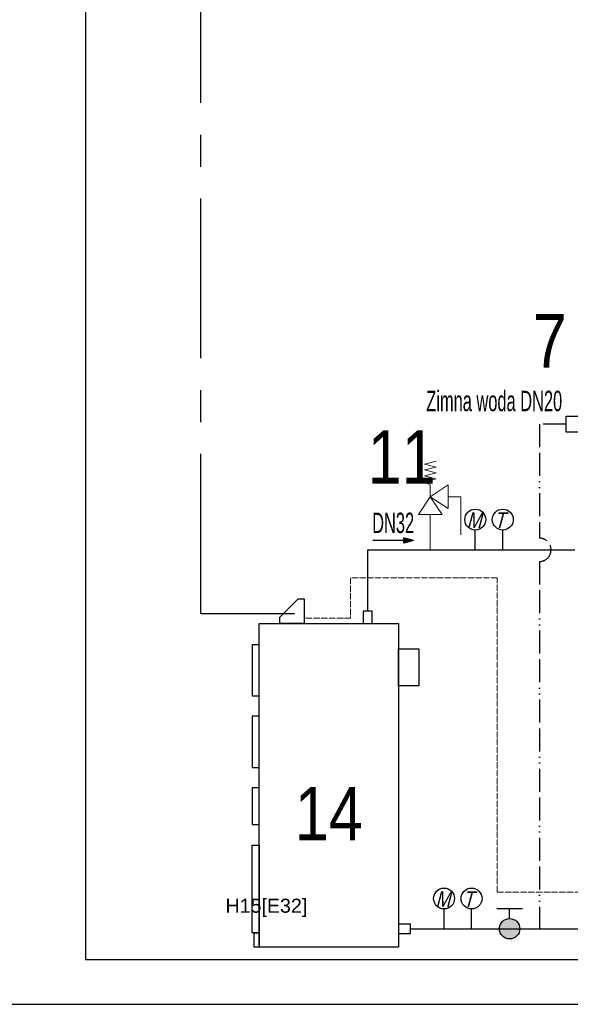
# Model space of a CAD drawing. Header units: millimetres. Extents: x 50532 to 99257, y 49161 to 61325.
# Tile 30 of 95: x 74282 to 75144, y 49161 to 50703. Entities that reach past the tile are written whole.
import ezdxf
from ezdxf.lldxf.tags import DXFTag

# ---------------------------------------------------------------- set-up
doc = ezdxf.new("R2010")
doc.units = ezdxf.units.MM
for name, pattern in [('ACAD_ISO03W100', [30, 12, -18]), ('ACAD_ISO04W100', [30, 24, -3, 0, -3]), ('ACAD_ISO13W100', [36, 12, -3, 12, -3, 0, -3, 0, -3]), ('CENTER', [2, 1.25, -0.25, 0.25, -0.25]), ('PHANTOM', [2.5, 1.25, -0.25, 0.25, -0.25, 0.25, -0.25])]:
    doc.linetypes.add(name, pattern=pattern)
for name, color, linetype, lineweight in [('-02 powrót', 5, 'ACAD_ISO03W100', 30), ('CALDAIA', 200, 'Continuous', 30), ('COLLEGAMENTI ELETTRICI', 3, 'Continuous', 30), ('IS_KT_OPIS', 100, 'Continuous', 15), ('NORM', 7, 'Continuous', 20)]:
    doc.layers.add(name, color=color, linetype=linetype, lineweight=lineweight)
doc.layers.add('eBUS', color=82, linetype='PHANTOM')
doc.layers.add('TABELKA', color=7, linetype='Continuous')
doc.layers.add('IS_Powrót', color=5, linetype='DASH', lineweight=30, true_color=0x0000ff)
doc.layers.add('IS_Zasilanie', color=1, linetype='SOLID', lineweight=30, true_color=0xff0000)
doc.styles.add('_S50', font='GOTHIC.TTF', dxfattribs={"width": 0.7, "height": 100})
doc.styles.add('ARIAL', font='ARIALN.TTF')
doc.styles.add('CP_TXTCON_IT', font='arial.ttf', dxfattribs={"width": 0.8, "oblique": 10})
doc.styles.get("Standard").update_dxf_attribs({"font": 'GOTHIC.TTF'})
tags = doc.linetypes.add('DASH', pattern=[15, 10, -5]).pattern_tags.tags
tags[6:7] = [DXFTag(74, 4), DXFTag(75, 0), DXFTag(340, '0'), DXFTag(46, 0.0), DXFTag(50, 0.0), DXFTag(44, 0.0), DXFTag(45, 0.0)]
tags[4:5] = [DXFTag(74, 4), DXFTag(75, 0), DXFTag(340, '0'), DXFTag(46, 0.0), DXFTag(50, 0.0), DXFTag(44, 0.0), DXFTag(45, 0.0)]
tags = doc.linetypes.add('SOLID', pattern=[10, 10, 0]).pattern_tags.tags
tags[6:7] = [DXFTag(74, 4), DXFTag(75, 0), DXFTag(340, '0'), DXFTag(46, 0.0), DXFTag(50, 0.0), DXFTag(44, 0.0), DXFTag(45, 0.0)]
tags[4:5] = [DXFTag(74, 4), DXFTag(75, 0), DXFTag(340, '0'), DXFTag(46, 0.0), DXFTag(50, 0.0), DXFTag(44, 0.0), DXFTag(45, 0.0)]

# ---------------------------------------------------------------- blocks, each defined once
blk = doc.blocks.new('A$C285804FF')
blk.add_line((0, 0), (0, 12.1))
blk.add_circle((0, 18.5), 6.4)
at = {"style": 'CP_TXTCON_IT', "oblique": 15, "width": 0.8}
blk.add_text('M', height=9.6, dxfattribs=at).set_placement((-5.27, 13.33))
blk = doc.blocks.new('A$C22B02D97')
blk.add_line((0, 0), (0, 12.1))
blk.add_circle((0, 18.5), 6.4)
at = {"style": 'CP_TXTCON_IT', "oblique": 15, "width": 0.8}
blk.add_text('T', height=9.6, dxfattribs=at).set_placement((-5.27, 13.33))
blk = doc.blocks.new('A$C38E95888')
blk.add_hatch(color=256).paths.add_polyline_path([(3.84, 0, 1), (-3.84, 0, 1)])
for p, q in [((7.68, 4.8), (7.68, -4.8)), ((3.84, 0), (7.68, 0))]:
    blk.add_line(p, q)
blk.add_circle((0, 0), 3.84)
blk = doc.blocks.new('A$C78C94660')
h = blk.add_hatch(color=256)
h.dxf.hatch_style = 1
h.paths.add_polyline_path([(0, -1.29), (0, 1.29), (-4.83, 0)])
for p, q in [((-4.83, 0), (0, 1.29)), ((-4.83, 0), (0, -1.29)), ((0, 1.29), (0, -1.29)), ((0, 0), (15, 0))]:
    blk.add_line(p, q)
blk = doc.blocks.new('15')
at = {"layer": 'CALDAIA', "color": 0, "lineweight": 13, "insert": (22278.3, 2404.48), "char_height": 5.5, "attachment_point": 1}
blk.add_mtext_dynamic_manual_height_columns('{\\fArial|b0|i0|c0|p34;H15[E32]}', width=34.5666, gutter_width=12.5, heights=[0], dxfattribs=at)

msp = doc.modelspace()

# ---------------------------------------------------------------- linework, layer by layer
at = {"layer": '-02 powrót', "color": 4, "linetype": 'ACAD_ISO13W100', "ltscale": 3}
for points in [[(75137.1, 50069.5), (75095.2, 50069.5), (75095.2, 49891)], [(75095.2, 49854.4), (75095.2, 49279.1)]]:
    msp.add_lwpolyline(points, dxfattribs=at)
msp.add_arc((75095.2, 49872.7), 18.3, 270, 90, dxfattribs=at)
for points in [[(75162.3, 50056.9), (75137.1, 50056.9), (75137.1, 50082.1), (75162.3, 50082.1)], [(74833.8, 49757.5), (74833.8, 49776.7), (74819.4, 49776.7), (74819.4, 49757.5)], [(74657, 49757.5), (74874.6, 49757.5), (74874.6, 49250.3), (74657, 49250.3)], [(74645.8, 49643.9), (74657, 49643.9), (74657, 49723.9), (74645.8, 49723.9)], [(74874.6, 49717.5), (74906.6, 49717.5), (74906.6, 49659.9), (74874.6, 49659.9)], [(74645.8, 49531.9), (74657, 49531.9), (74657, 49611.9), (74645.8, 49611.9)], [(74645.8, 49442.3), (74657, 49442.3), (74657, 49499.9), (74645.8, 49499.9)], [(74645.8, 49410.3), (74657, 49410.3), (74657, 49272.7), (74645.8, 49272.7)], [(74874.6, 49271.9), (74893.8, 49271.9), (74893.8, 49286.3), (74874.6, 49286.3)], [(74649, 49272.7), (74657, 49272.7), (74657, 49250.3), (74649, 49250.3)]]:
    msp.add_lwpolyline(points, close=True)
msp.add_lwpolyline([(74727.4, 49757.5), (74689, 49757.5), (74689, 49767.1), (74717.8, 49795.9), (74727.4, 49795.9), (74727.4, 49757.5)])
at = {"layer": 'COLLEGAMENTI ELETTRICI', "linetype": 'CENTER', "lineweight": 30, "ltscale": 200}
for q in [(74565.5, 51314.9), (74711.9, 49772.9)]:
    msp.add_line((74565.5, 49772.9), q, dxfattribs=at)
at = {"layer": 'eBUS', "linetype": 'ACAD_ISO04W100', "lineweight": 13, "ltscale": 0.4}
msp.add_lwpolyline([(75281.1, 49336.7), (75029.3, 49336.7), (75029.3, 49828.8), (74799.9, 49828.8), (74799.9, 49765.9), (74727.4, 49765.9)], dxfattribs=at)
at = {"layer": 'IS_Powrót', "color": 140, "ltscale": 3}
msp.add_lwpolyline([(74893.8, 49279.1), (75249.1, 49279.1)], dxfattribs=at)
at = {"layer": 'IS_Zasilanie', "color": 210, "ltscale": 3}
msp.add_lwpolyline([(74826.6, 49776.7), (74826.6, 49872.7), (75150.9, 49872.7)], dxfattribs=at)
at = {"layer": 'NORM'}
for p, q in [((74915.3, 50007.1), (74933.9, 50011.7)), ((74933.9, 50002.4), (74915.3, 50007.1)), ((74915.3, 49997.8), (74933.9, 50002.4)), ((74933.9, 49993.1), (74915.3, 49997.8)), ((74915.3, 49988.5), (74933.9, 49993.1)), ((74933.9, 49983.8), (74915.3, 49988.5)), ((74915.3, 49979.2), (74933.9, 49983.8)), ((74924.6, 49974.5), (74915.3, 49979.2)), ((74924.6, 49974.5), (74924.6, 49955.8)), ((74924.6, 49955.8), (74952.5, 49974.4)), ((74952.5, 49974.4), (74952.5, 49937.2)), ((74924.6, 49955.8), (74906, 49927.9)), ((74943.2, 49927.9), (74924.6, 49955.8)), ((74952.5, 49937.2), (74924.6, 49955.8)), ((74952.5, 49955.9), (74972.4, 49955.9)), ((74972.4, 49955.9), (74972.4, 49896.2)), ((74906, 49927.9), (74943.2, 49927.9)), ((74924.5, 49927.9), (74924.5, 49872.7))]:
    msp.add_line(p, q, dxfattribs=at)
at = {"layer": 'TABELKA'}
for points in [[(74135.2, 49160.8), (79835.2, 49160.8), (79835.2, 52130.8), (74135.2, 52130.8)], [(74385.2, 49230.8), (79765.2, 49230.8), (79765.2, 52060.8), (74385.2, 52060.8)]]:
    msp.add_lwpolyline(points, close=True, dxfattribs=at)

# ---------------------------------------------------------------- block references
at = {"xscale": 2.560000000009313, "yscale": 2.560000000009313, "zscale": 2.560000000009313}
for name, p in [('A$C285804FF', (74995, 49872.7)), ('A$C22B02D97', (75038, 49872.7)), ('A$C285804FF', (74946.1, 49279.1)), ('A$C22B02D97', (74989.1, 49279.1))]:
    msp.add_blockref(name, p, dxfattribs=at)
at = {"color": 6, "xscale": 3.2, "yscale": 3.2, "zscale": 3.2, "rotation": 180}
msp.add_blockref('A$C78C94660', (74882.9, 49887.3), dxfattribs=at)
at = {"lineweight": 30, "xscale": 4, "yscale": 4, "zscale": 4}
msp.add_blockref('15', (-14509.2, 39708.3), dxfattribs=at)
at = {"xscale": 4.166666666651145, "yscale": 4.166666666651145, "zscale": 4.166666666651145, "rotation": 90}
msp.add_blockref('A$C38E95888', (75048.7, 49279.1), dxfattribs=at)

# ---------------------------------------------------------------- texts
at = {"color": 212, "style": 'ARIAL'}
for s, height, p in [('7', 83.6, (75084.9, 50158.3)), ('11', 83.57, (74826.6, 49976.5)), ('14', 83.57, (74712.6, 49417.7))]:
    msp.add_text(s, height=height, dxfattribs=at).set_placement(p)
at = {"layer": 'IS_KT_OPIS', "color": 7, "linetype": 'ByBlock', "style": '_S50', "width": 0.6}
for s, p in [('Zimna woda DN20', (74918.3, 50089.9)), ('DN32', (74833.6, 49898.9))]:
    msp.add_text(s, height=32, dxfattribs=at).set_placement(p)

doc.saveas('drawing.dxf')
